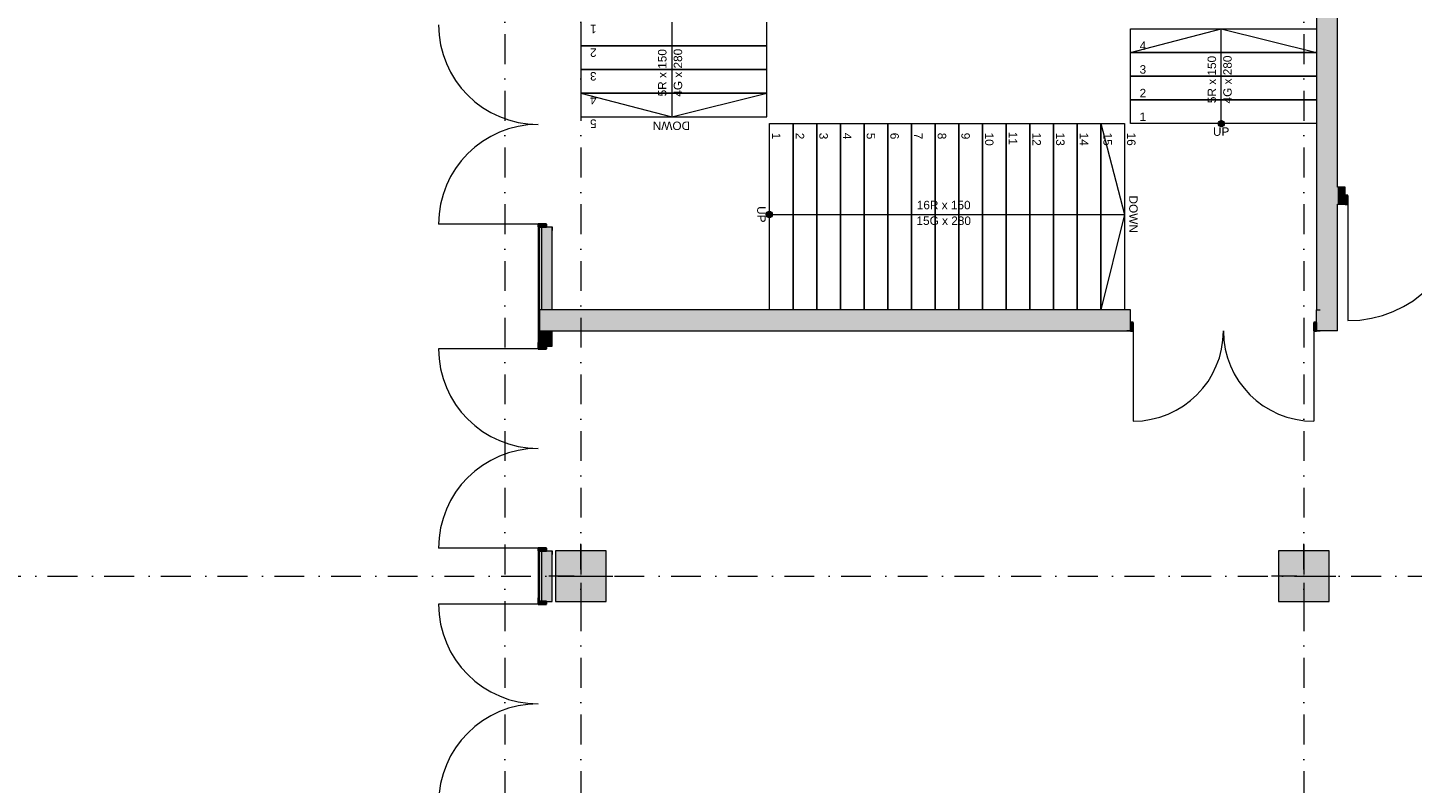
# Model space of a CAD drawing. Header units: millimetres. Extents: x -14761 to 157739, y -22400 to 107990.
# Tile 74 of 228: x 29907 to 46284, y 60550 to 69484. Entities that reach past the tile are written whole.
import ezdxf

# ---------------------------------------------------------------- set-up
doc = ezdxf.new("R2010")
doc.units = ezdxf.units.MM
doc.header["$MEASUREMENT"] = 0
doc.linetypes.add('Штрихпунктирная', pattern=[670.277762, 352.777767, -176.388884, 0, -141.111112])
for name, color, linetype in [('Конструктив - Колонны', 7, 'Continuous'), ('Конструктив - лестницы сущ', 7, 'Continuous'), ('Конструктив - Стены Внутр сущ.', 7, 'Continuous'), ('Конструктив - Стены наружние фасад', 7, 'Continuous'), ('Элемент Модели - Оси', 7, 'Continuous')]:
    doc.layers.add(name, color=color, linetype=linetype)
doc.styles.add('СГЕНЕРИР_СТИЛЬ_1', font='txt')

msp = doc.modelspace()

# ---------------------------------------------------------------- hatches: boundary and pattern name
at = {"layer": 'Конструктив - Колонны', "linetype": 'Continuous', "lineweight": 0, "true_color": 0x000000}
for points in [[(36150, 62700), (36750, 62700), (36750, 63300), (36150, 63300)], [(44700, 62700), (45300, 62700), (45300, 63300), (44700, 63300)]]:
    msp.add_hatch(color=18, dxfattribs=at).paths.add_polyline_path(points)
at = {"layer": 'Конструктив - лестницы сущ', "linetype": 'Continuous', "lineweight": 0, "true_color": 0xffffff}
for points in [[(43988, 68350, 1), (44063, 68350, 1)], [(38680, 67313, 1), (38680, 67238, 1)]]:
    msp.add_hatch(color=7, dxfattribs=at).paths.add_polyline_path(points)
at = {"layer": 'Конструктив - Стены Внутр сущ.', "linetype": 'Continuous', "lineweight": 0, "true_color": 0x000000}
for points in [[(45150, 66150), (45400, 66150), (45400, 72150), (45300, 72150), (45300, 71750), (45150, 71750)], [(45400, 67399), (45490, 67399), (45490, 67599), (45400, 67599)], [(45490, 67399), (45522, 67399), (45522, 67499), (45490, 67499)], [(35990, 65900), (35990, 66150), (35960, 66150), (35960, 65900)], [(36110, 65900), (36110, 66150), (35990, 66150), (35990, 65900)], [(36110, 66150), (36110, 65900), (42950, 65900), (42950, 66150)], [(42950, 65900), (42982, 65900), (42982, 66000), (42950, 66000)], [(45150, 66000), (45118, 66000), (45118, 65900), (45150, 65900)], [(45150, 66150), (45150, 65900), (45400, 65900)], [(45400, 66150), (45150, 66150), (45400, 65900)]]:
    msp.add_hatch(color=18, dxfattribs=at).paths.add_polyline_path(points)
at = {"layer": 'Конструктив - Стены наружние фасад', "linetype": 'Continuous', "lineweight": 0, "true_color": 0x000000}
for points in [[(36045, 67130), (36045, 67162), (35945, 67162), (35945, 67130)], [(35945, 65720), (35960, 65720), (35960, 67130), (35945, 67130)], [(35960, 66150), (35990, 66150), (35990, 67130), (35960, 67130)], [(35990, 66150), (36110, 66150), (36110, 67130), (35990, 67130)], [(35960, 65900), (35960, 65720), (35990, 65720), (35990, 65900)], [(35990, 65900), (35990, 65720), (36110, 65720), (36110, 65900)], [(35945, 65720), (35945, 65688), (36045, 65688), (36045, 65720)], [(36045, 63300), (36045, 63332), (35945, 63332), (35945, 63300)], [(35960, 63300), (35945, 63300), (35945, 62700), (35960, 62700)], [(35960, 63300), (35960, 62700), (35990, 62700), (35990, 63300)], [(35990, 63300), (35990, 62700), (36110, 62700), (36110, 63300)], [(35945, 62700), (35945, 62668), (36045, 62668), (36045, 62700)]]:
    msp.add_hatch(color=18, dxfattribs=at).paths.add_polyline_path(points)

# ---------------------------------------------------------------- linework, layer by layer
at = {"layer": 'Конструктив - Колонны', "color": 251, "linetype": 'Continuous', "lineweight": 5, "true_color": 0x575757}
for p, q in [((36450, 63080), (36450, 63380)), ((45000, 63080), (45000, 63380)), ((36370, 63000), (36070, 63000)), ((36450, 62920), (36450, 62620)), ((36530, 63000), (36830, 63000)), ((44920, 63000), (44620, 63000)), ((45000, 62920), (45000, 62620)), ((45080, 63000), (45380, 63000))]:
    msp.add_line(p, q, dxfattribs=at)
at = {"layer": 'Конструктив - Колонны', "color": 251, "linetype": 'Continuous', "lineweight": 15, "true_color": 0x575757, "flags": 128}
for points in [[(36150, 62700), (36750, 62700), (36750, 63300), (36150, 63300)], [(44700, 62700), (45300, 62700), (45300, 63300), (44700, 63300)]]:
    msp.add_lwpolyline(points, close=True, dxfattribs=at)
at = {"layer": 'Конструктив - Колонны', "color": 251, "linetype": 'Continuous', "lineweight": 5, "true_color": 0x575757}
for p in [(36450, 63000), (45000, 63000)]:
    msp.add_point(p, dxfattribs=at)
at = {"layer": 'Конструктив - лестницы сущ', "color": 7, "linetype": 'Continuous', "lineweight": 15}
for p, q in [((36450, 69550), (36450, 68430)), ((36450, 69550), (36450, 69270)), ((37525, 69550), (37525, 69270)), ((38650, 68430), (38650, 69550)), ((38650, 69270), (38650, 69550)), ((42950, 68350), (42950, 69470)), ((42950, 69470), (45150, 69470)), ((42950, 69190), (42950, 69470)), ((42950, 69470), (45150, 69470)), ((42950, 69190), (44025, 69470)), ((44025, 69190), (44025, 69470)), ((44025, 69470), (45150, 69190)), ((45150, 69470), (45150, 68350)), ((45150, 69470), (45150, 69190)), ((36450, 69270), (38650, 69270)), ((38650, 69270), (36450, 69270)), ((36450, 69270), (36450, 68990)), ((37525, 69270), (37525, 68710)), ((38650, 68990), (38650, 69270)), ((42950, 68910), (42950, 69190)), ((42950, 69190), (45150, 69190)), ((45150, 69190), (42950, 69190)), ((44025, 68630), (44025, 69190)), ((45150, 69190), (45150, 68910)), ((36450, 68990), (38650, 68990)), ((38650, 68990), (36450, 68990)), ((36450, 68990), (36450, 68710)), ((38650, 68710), (38650, 68990)), ((42950, 68630), (42950, 68910)), ((42950, 68910), (45150, 68910)), ((45150, 68910), (42950, 68910)), ((45150, 68910), (45150, 68630)), ((36450, 68710), (38650, 68710)), ((38650, 68710), (36450, 68710)), ((36450, 68710), (36450, 68430)), ((36450, 68710), (37525, 68430)), ((37525, 68710), (37525, 68430)), ((37525, 68430), (38650, 68710)), ((38650, 68430), (38650, 68710)), ((42950, 68350), (42950, 68630)), ((42950, 68630), (45150, 68630)), ((45150, 68630), (42950, 68630)), ((44025, 68350), (44025, 68630)), ((45150, 68630), (45150, 68350)), ((36450, 68430), (38650, 68430)), ((36450, 68430), (38650, 68430)), ((38680, 66150), (38680, 68350)), ((38680, 68350), (42880, 68350)), ((38680, 66150), (38680, 68350)), ((38680, 68350), (38960, 68350)), ((38960, 68350), (38960, 66150)), ((38960, 66150), (38960, 68350)), ((38960, 68350), (39240, 68350)), ((39240, 68350), (39240, 66150)), ((39240, 66150), (39240, 68350)), ((39240, 68350), (39520, 68350)), ((39520, 68350), (39520, 66150)), ((39520, 66150), (39520, 68350)), ((39520, 68350), (39800, 68350)), ((39800, 68350), (39800, 66150)), ((39800, 66150), (39800, 68350)), ((39800, 68350), (40080, 68350)), ((40080, 68350), (40080, 66150)), ((40080, 66150), (40080, 68350)), ((40080, 68350), (40360, 68350)), ((40360, 68350), (40360, 66150)), ((40360, 66150), (40360, 68350)), ((40360, 68350), (40640, 68350)), ((40640, 68350), (40640, 66150)), ((40640, 66150), (40640, 68350)), ((40640, 68350), (40920, 68350)), ((40920, 68350), (40920, 66150)), ((40920, 66150), (40920, 68350)), ((40920, 68350), (41200, 68350)), ((41200, 68350), (41200, 66150)), ((41200, 66150), (41200, 68350)), ((41200, 68350), (41480, 68350)), ((41480, 68350), (41480, 66150)), ((41480, 66150), (41480, 68350)), ((41480, 68350), (41760, 68350)), ((41760, 68350), (41760, 66150)), ((41760, 66150), (41760, 68350)), ((41760, 68350), (42040, 68350)), ((42040, 68350), (42040, 66150)), ((42040, 66150), (42040, 68350)), ((42040, 68350), (42320, 68350)), ((42320, 68350), (42320, 66150)), ((42320, 66150), (42320, 68350)), ((42320, 68350), (42600, 68350)), ((42600, 68350), (42600, 66150)), ((42600, 66150), (42600, 68350)), ((42600, 68350), (42880, 68350)), ((42600, 68350), (42880, 67275)), ((42880, 68350), (42880, 66150)), ((42880, 68350), (42880, 66150)), ((45150, 68350), (42950, 68350)), ((45150, 68350), (42950, 68350)), ((38680, 67275), (38960, 67275)), ((38960, 67275), (42600, 67275)), ((42600, 67275), (42880, 67275)), ((42880, 67275), (42600, 66150)), ((42880, 66150), (38680, 66150)), ((38960, 66150), (38680, 66150)), ((39240, 66150), (38960, 66150)), ((39520, 66150), (39240, 66150)), ((39800, 66150), (39520, 66150)), ((40080, 66150), (39800, 66150)), ((40360, 66150), (40080, 66150)), ((40640, 66150), (40360, 66150)), ((40920, 66150), (40640, 66150)), ((41200, 66150), (40920, 66150)), ((41480, 66150), (41200, 66150)), ((41760, 66150), (41480, 66150)), ((42040, 66150), (41760, 66150)), ((42320, 66150), (42040, 66150)), ((42600, 66150), (42320, 66150)), ((42880, 66150), (42600, 66150))]:
    msp.add_line(p, q, dxfattribs=at)
at = {"layer": 'Конструктив - лестницы сущ', "color": 7, "linetype": 'Continuous', "lineweight": 15, "flags": 128}
for points in [[(43988, 68350, -1), (44063, 68350, -1)], [(38680, 67313, -1), (38680, 67238, -1)]]:
    msp.add_lwpolyline(points, format="xyb", close=True, dxfattribs=at)
at = {"layer": 'Конструктив - Стены Внутр сущ.', "color": 251, "linetype": 'Continuous', "lineweight": 20, "true_color": 0x575757}
for p, q in [((45490, 67599), (45447, 67599)), ((45490, 67599), (45447, 67599)), ((45490, 67599), (45447, 67599)), ((45490, 67499), (45490, 67599)), ((45490, 67499), (45490, 67599)), ((45490, 67499), (45490, 67599)), ((45490, 67399), (45490, 67499)), ((45490, 67399), (45490, 67499)), ((45490, 67399), (45490, 67499)), ((45490, 67399), (45447, 67399)), ((45490, 67399), (45447, 67399)), ((45490, 67399), (45447, 67399)), ((42950, 66150), (42907, 66150)), ((42950, 66150), (42907, 66150)), ((42950, 66150), (42907, 66150)), ((42950, 66000), (42950, 66150)), ((42950, 66000), (42950, 66150)), ((42950, 66000), (42950, 66150)), ((42950, 65900), (42950, 66000)), ((42950, 65900), (42950, 66000)), ((42950, 65900), (42950, 66000)), ((45150, 66150), (45193, 66150)), ((45150, 66000), (45150, 66150)), ((45150, 66000), (45150, 66150)), ((45150, 66000), (45150, 66150)), ((45150, 66150), (45193, 66150)), ((45150, 66150), (45193, 66150)), ((45150, 65900), (45150, 66000)), ((45150, 65900), (45150, 66000)), ((45150, 65900), (45150, 66000)), ((42950, 65900), (42907, 65900)), ((42950, 65900), (42907, 65900)), ((42950, 65900), (42907, 65900)), ((45150, 65900), (45193, 65900)), ((45150, 65900), (45193, 65900)), ((45150, 65900), (45193, 65900))]:
    msp.add_line(p, q, dxfattribs=at)
at = {"layer": 'Конструктив - Стены Внутр сущ.', "color": 251, "linetype": 'Continuous', "lineweight": 30, "true_color": 0x575757}
for p, q in [((45522, 67499), (45490, 67499)), ((45490, 67499), (45490, 67399)), ((45522, 67399), (45522, 67499)), ((45490, 67399), (45522, 67399)), ((42982, 66000), (42950, 66000)), ((42950, 66000), (42950, 65900)), ((42982, 65900), (42982, 66000)), ((45150, 66000), (45118, 66000)), ((45118, 66000), (45118, 65900)), ((45150, 65900), (45150, 66000)), ((42950, 65900), (42982, 65900)), ((45118, 65900), (45150, 65900))]:
    msp.add_line(p, q, dxfattribs=at)
at = {"layer": 'Конструктив - Стены Внутр сущ.', "color": 251, "linetype": 'Continuous', "lineweight": 15, "true_color": 0x575757}
for p, q in [((45522, 67399), (45522, 66021)), ((42982, 65900), (42982, 64832)), ((45118, 65900), (45118, 64832))]:
    msp.add_line(p, q, dxfattribs=at)
at = {"layer": 'Конструктив - Стены Внутр сущ.', "color": 251, "linetype": 'Continuous', "lineweight": 20, "true_color": 0x575757, "flags": 128}
for points in [[(45400, 67599), (45400, 72150)], [(45150, 71750), (45150, 66150)], [(45490, 67599), (45400, 67599)], [(45400, 65900), (45400, 67399)], [(45400, 67399), (45490, 67399)], [(42950, 66150), (36110, 66150)], [(36110, 65900), (42950, 65900)], [(45400, 65900), (45150, 65900)]]:
    msp.add_lwpolyline(points, dxfattribs=at)
at = {"layer": 'Конструктив - Стены Внутр сущ.', "color": 251, "linetype": 'Continuous', "lineweight": 5, "true_color": 0x575757}
for centre, radius, start, end in [((45522, 67399), 1378, 270, 0), ((42982, 65900), 1068, 270, 0), ((45118, 65900), 1068, 180, 270)]:
    msp.add_arc(centre, radius, start, end, dxfattribs=at)
at = {"layer": 'Конструктив - Стены наружние фасад', "color": 251, "linetype": 'Continuous', "lineweight": 15, "true_color": 0x575757}
for p, q in [((35945, 67162), (34767, 67162)), ((35945, 67130), (35960, 67130)), ((35945, 67130), (35960, 67130)), ((35945, 67130), (35960, 67130)), ((35945, 65688), (34767, 65688)), ((35945, 65720), (35960, 65720)), ((35945, 65720), (35960, 65720)), ((35945, 65720), (35960, 65720)), ((35945, 63332), (34767, 63332)), ((35945, 63300), (35960, 63300)), ((35945, 63300), (35960, 63300)), ((35945, 63300), (35960, 63300)), ((35945, 62668), (34767, 62668)), ((35945, 62700), (35960, 62700)), ((35945, 62700), (35960, 62700)), ((35945, 62700), (35960, 62700))]:
    msp.add_line(p, q, dxfattribs=at)
at = {"layer": 'Конструктив - Стены наружние фасад', "color": 251, "linetype": 'Continuous', "lineweight": 30, "true_color": 0x575757}
for p, q in [((36045, 67162), (35945, 67162)), ((35945, 67162), (35945, 67130)), ((36045, 67130), (36045, 67162)), ((35945, 67130), (36045, 67130)), ((35960, 67130), (35990, 67130)), ((35960, 67130), (35990, 67130)), ((35960, 67130), (35990, 67130)), ((35945, 65720), (35945, 65688)), ((36045, 65720), (35945, 65720)), ((35945, 65688), (36045, 65688)), ((35960, 65720), (35990, 65720)), ((35960, 65720), (35990, 65720)), ((35960, 65720), (35990, 65720)), ((36045, 65688), (36045, 65720)), ((36045, 63332), (35945, 63332)), ((35945, 63332), (35945, 63300)), ((35945, 63300), (36045, 63300)), ((35960, 63300), (35990, 63300)), ((35960, 63300), (35990, 63300)), ((35960, 63300), (35990, 63300)), ((36045, 63300), (36045, 63332)), ((35945, 62700), (35945, 62668)), ((36045, 62700), (35945, 62700)), ((35945, 62668), (36045, 62668)), ((35960, 62700), (35990, 62700)), ((35960, 62700), (35990, 62700)), ((35960, 62700), (35990, 62700)), ((36045, 62668), (36045, 62700))]:
    msp.add_line(p, q, dxfattribs=at)
at = {"layer": 'Конструктив - Стены наружние фасад', "color": 251, "linetype": 'Continuous', "lineweight": 20, "true_color": 0x575757}
for p, q in [((35945, 67130), (35945, 67087)), ((35945, 67130), (35945, 67087)), ((35945, 67130), (35945, 67087)), ((35960, 66150), (35960, 67130)), ((35990, 66150), (35990, 67130)), ((36110, 67130), (36110, 67087)), ((36110, 67130), (36110, 67087)), ((36110, 67130), (36110, 67087)), ((35990, 66150), (35960, 66150)), ((35960, 66150), (35960, 65900)), ((35990, 66150), (35960, 66150)), ((35960, 66150), (35960, 65900)), ((36110, 66150), (35990, 66150)), ((36110, 66150), (35990, 66150)), ((35960, 65900), (35990, 65900)), ((35960, 65720), (35960, 65900)), ((35960, 65900), (35990, 65900)), ((35990, 65900), (36110, 65900)), ((35990, 65720), (35990, 65900)), ((35990, 65900), (36110, 65900)), ((35945, 65720), (35945, 65763)), ((35945, 65720), (35945, 65763)), ((35945, 65720), (35945, 65763)), ((36110, 65720), (36110, 65763)), ((36110, 65720), (36110, 65763)), ((36110, 65720), (36110, 65763)), ((35945, 63300), (35945, 63257)), ((35945, 63300), (35945, 63257)), ((35945, 63300), (35945, 63257)), ((35960, 62700), (35960, 63300)), ((35990, 62700), (35990, 63300)), ((36110, 63300), (36110, 63257)), ((36110, 63300), (36110, 63257)), ((36110, 63300), (36110, 63257)), ((35945, 62700), (35945, 62743)), ((35945, 62700), (35945, 62743)), ((35945, 62700), (35945, 62743)), ((36110, 62700), (36110, 62743)), ((36110, 62700), (36110, 62743)), ((36110, 62700), (36110, 62743))]:
    msp.add_line(p, q, dxfattribs=at)
at = {"layer": 'Конструктив - Стены наружние фасад', "color": 251, "linetype": 'Continuous', "lineweight": 5, "true_color": 0x575757}
for p, q in [((35990, 67130), (36045, 67130)), ((35990, 67130), (36045, 67130)), ((35990, 67130), (36045, 67130)), ((36045, 67130), (36110, 67130)), ((36045, 67130), (36110, 67130)), ((36045, 67130), (36110, 67130)), ((35990, 65720), (36045, 65720)), ((35990, 65720), (36045, 65720)), ((35990, 65720), (36045, 65720)), ((36045, 65720), (36110, 65720)), ((36045, 65720), (36110, 65720)), ((36045, 65720), (36110, 65720)), ((35990, 63300), (36045, 63300)), ((35990, 63300), (36045, 63300)), ((35990, 63300), (36045, 63300)), ((36045, 63300), (36110, 63300)), ((36045, 63300), (36110, 63300)), ((36045, 63300), (36110, 63300)), ((35990, 62700), (36045, 62700)), ((35990, 62700), (36045, 62700)), ((35990, 62700), (36045, 62700)), ((36045, 62700), (36110, 62700)), ((36045, 62700), (36110, 62700)), ((36045, 62700), (36110, 62700))]:
    msp.add_line(p, q, dxfattribs=at)
at = {"layer": 'Конструктив - Стены наружние фасад', "color": 251, "linetype": 'Continuous', "lineweight": 20, "true_color": 0x575757, "flags": 128}
for points in [[(35945, 67130), (35945, 65720)], [(36110, 66150), (36110, 67130)], [(36110, 65720), (36110, 65900)], [(35945, 63300), (35945, 62700)], [(36110, 62700), (36110, 63300)]]:
    msp.add_lwpolyline(points, dxfattribs=at)
at = {"layer": 'Конструктив - Стены наружние фасад', "color": 251, "linetype": 'Continuous', "lineweight": 5, "true_color": 0x575757}
for centre, start, end in [((35945, 69518), 180, 270), ((35945, 67162), 90, 180), ((35945, 65688), 180, 270), ((35945, 63332), 90, 180), ((35945, 62668), 180, 270), ((35945, 60312), 90, 180)]:
    msp.add_arc(centre, 1178, start, end, dxfattribs=at)
at = {"layer": 'Элемент Модели - Оси', "color": 7, "linetype": 'Штрихпунктирная', "lineweight": 15}
for p, q in [((35550, 92200), (35550, -1975)), ((36450, 92200), (36450, -1975)), ((45000, 92200), (45000, -1975)), ((-12761, 63000), (155650, 63000))]:
    msp.add_line(p, q, dxfattribs=at)

# ---------------------------------------------------------------- texts
at = {"layer": 'Конструктив - лестницы сущ', "color": 161, "lineweight": 20, "true_color": 0x78aaff, "char_height": 100, "style": 'СГЕНЕРИР_СТИЛЬ_1'}
for s, insert, attachment_point, rotation in [('\\A1;{\\pql;\\fArial|b0|i0|c204|p38;1}', (36636, 69469), 4, 180), ('\\A1;{\\pqc;\\pt0,7100;\\fArial|b0|i0|c204|p38;5R x \\fArial|b0|i0|c204|p38;150\\fArial|b0|i0|c204|p38;\\A1{\\H.66x;\\S^  ;}\\fArial|b0|i0|c204|p38;\\fArial|b0|i0|c204|p38;\\fArial|b0|i0|c204|p38;\\fArial|b0|i0|c204|p38;\\A1{\\H.66x;\\S^  ;}\\fArial|b0|i0|c204|p38;\\fArial|b0|i0|c204|p38;\\fArial|b0|i0|c204|p38;\\fArial|b0|i0|c204|p38;\\A1{\\H.66x;\\S^  ;}\\fArial|b0|i0|c204|p38;}', (37492, 68990), 8, 90), ('\\A1;{\\pqc;\\pt0,7100;\\fArial|b0|i0|c204|p38;4G x \\fArial|b0|i0|c204|p38;280\\fArial|b0|i0|c204|p38;\\A1{\\H.66x;\\S^  ;}\\fArial|b0|i0|c204|p38;\\fArial|b0|i0|c204|p38;\\fArial|b0|i0|c204|p38;\\fArial|b0|i0|c204|p38;\\A1{\\H.66x;\\S^  ;}\\fArial|b0|i0|c204|p38;\\fArial|b0|i0|c204|p38;\\fArial|b0|i0|c204|p38;\\fArial|b0|i0|c204|p38;\\A1{\\H.66x;\\S^  ;}\\fArial|b0|i0|c204|p38;}', (37548, 68990), 2, 90), ('\\A1;{\\pqc;\\pt0,7100;\\fArial|b0|i0|c204|p38;5R x \\fArial|b0|i0|c204|p38;150\\fArial|b0|i0|c204|p38;\\A1{\\H.66x;\\S^  ;}\\fArial|b0|i0|c204|p38;\\fArial|b0|i0|c204|p38;\\fArial|b0|i0|c204|p38;\\fArial|b0|i0|c204|p38;\\A1{\\H.66x;\\S^  ;}\\fArial|b0|i0|c204|p38;\\fArial|b0|i0|c204|p38;\\fArial|b0|i0|c204|p38;\\fArial|b0|i0|c204|p38;\\A1{\\H.66x;\\S^  ;}\\fArial|b0|i0|c204|p38;}', (43992, 68910), 8, 90), ('\\A1;{\\pqc;\\pt0,7100;\\fArial|b0|i0|c204|p38;4G x \\fArial|b0|i0|c204|p38;280\\fArial|b0|i0|c204|p38;\\A1{\\H.66x;\\S^  ;}\\fArial|b0|i0|c204|p38;\\fArial|b0|i0|c204|p38;\\fArial|b0|i0|c204|p38;\\fArial|b0|i0|c204|p38;\\A1{\\H.66x;\\S^  ;}\\fArial|b0|i0|c204|p38;\\fArial|b0|i0|c204|p38;\\fArial|b0|i0|c204|p38;\\fArial|b0|i0|c204|p38;\\A1{\\H.66x;\\S^  ;}\\fArial|b0|i0|c204|p38;}', (44048, 68910), 2, 90), ('\\A1;{\\pql;\\fArial|b0|i0|c204|p38;2}', (36636, 69189), 4, 180), ('\\A1;{\\pql;\\fArial|b0|i0|c204|p38;3}', (36636, 68910), 4, 180), ('\\A1;{\\pql;\\fArial|b0|i0|c204|p38;4}', (36636, 68629), 4, 180), ('\\A1;{\\pql;\\fArial|b0|i0|c204|p38;5}', (36636, 68350), 4, 180), ('\\A1;{\\pql;\\fArial|b0|i0|c204|p38;DOWN}', (37742, 68325), 4, 180), ('\\A1;{\\pqr;\\fArial|b0|i0|c204|p38;1}', (38761, 68164), 6, 270), ('\\A1;{\\pqr;\\fArial|b0|i0|c204|p38;2}', (39041, 68164), 6, 270), ('\\A1;{\\pqr;\\fArial|b0|i0|c204|p38;3}', (39320, 68164), 6, 270), ('\\A1;{\\pqr;\\fArial|b0|i0|c204|p38;4}', (39601, 68164), 6, 270), ('\\A1;{\\pqr;\\fArial|b0|i0|c204|p38;5}', (39880, 68164), 6, 270), ('\\A1;{\\pqr;\\fArial|b0|i0|c204|p38;6}', (40160, 68164), 6, 270), ('\\A1;{\\pqr;\\fArial|b0|i0|c204|p38;7}', (40441, 68164), 6, 270), ('\\A1;{\\pqr;\\fArial|b0|i0|c204|p38;8}', (40720, 68164), 6, 270), ('\\A1;{\\pqr;\\fArial|b0|i0|c204|p38;9}', (41000, 68164), 6, 270), ('\\A1;{\\pqr;\\fArial|b0|i0|c204|p38;10}', (41280, 68088), 6, 270), ('\\A1;{\\pqr;\\fArial|b0|i0|c204|p38;11}', (41561, 68098), 6, 270), ('\\A1;{\\pqr;\\fArial|b0|i0|c204|p38;12}', (41841, 68088), 6, 270), ('\\A1;{\\pqr;\\fArial|b0|i0|c204|p38;13}', (42120, 68088), 6, 270), ('\\A1;{\\pqr;\\fArial|b0|i0|c204|p38;14}', (42401, 68088), 6, 270), ('\\A1;{\\pqr;\\fArial|b0|i0|c204|p38;15}', (42680, 68088), 6, 270), ('\\A1;{\\pqr;\\fArial|b0|i0|c204|p38;16}', (42960, 68088), 6, 270), ('\\A1;{\\pqr;\\fArial|b0|i0|c204|p38;UP}', (38585, 67180), 6, 270), ('\\A1;{\\pqr;\\fArial|b0|i0|c204|p38;DOWN}', (42985, 67058), 6, 270)]:
    msp.add_mtext(s, dxfattribs=dict(at, insert=insert, attachment_point=attachment_point, rotation=rotation))
for s, insert, attachment_point in [('\\A1;{\\pqr;\\fArial|b0|i0|c204|p38;4}', (43136, 69271), 6), ('\\A1;{\\pqr;\\fArial|b0|i0|c204|p38;3}', (43136, 68990), 6), ('\\A1;{\\pqr;\\fArial|b0|i0|c204|p38;2}', (43136, 68711), 6), ('\\A1;{\\pqr;\\fArial|b0|i0|c204|p38;1}', (43136, 68431), 6), ('\\A1;{\\pqr;\\fArial|b0|i0|c204|p38;UP}', (44120, 68255), 6), ('\\A1;{\\pqc;\\pt0,7100;\\fArial|b0|i0|c204|p38;16R x \\fArial|b0|i0|c204|p38;150\\fArial|b0|i0|c204|p38;\\A1{\\H.66x;\\S^  ;}\\fArial|b0|i0|c204|p38;\\fArial|b0|i0|c204|p38;\\fArial|b0|i0|c204|p38;\\fArial|b0|i0|c204|p38;\\A1{\\H.66x;\\S^  ;}\\fArial|b0|i0|c204|p38;\\fArial|b0|i0|c204|p38;\\fArial|b0|i0|c204|p38;\\fArial|b0|i0|c204|p38;\\A1{\\H.66x;\\S^  ;}\\fArial|b0|i0|c204|p38;}', (40780, 67308), 8), ('\\A1;{\\pqc;\\pt0,7100;\\fArial|b0|i0|c204|p38;15G x \\fArial|b0|i0|c204|p38;280\\fArial|b0|i0|c204|p38;\\A1{\\H.66x;\\S^  ;}\\fArial|b0|i0|c204|p38;\\fArial|b0|i0|c204|p38;\\fArial|b0|i0|c204|p38;\\fArial|b0|i0|c204|p38;\\A1{\\H.66x;\\S^  ;}\\fArial|b0|i0|c204|p38;\\fArial|b0|i0|c204|p38;\\fArial|b0|i0|c204|p38;\\fArial|b0|i0|c204|p38;\\A1{\\H.66x;\\S^  ;}\\fArial|b0|i0|c204|p38;}', (40780, 67252), 2)]:
    msp.add_mtext(s, dxfattribs=dict(at, insert=insert, attachment_point=attachment_point))

doc.saveas('drawing.dxf')
